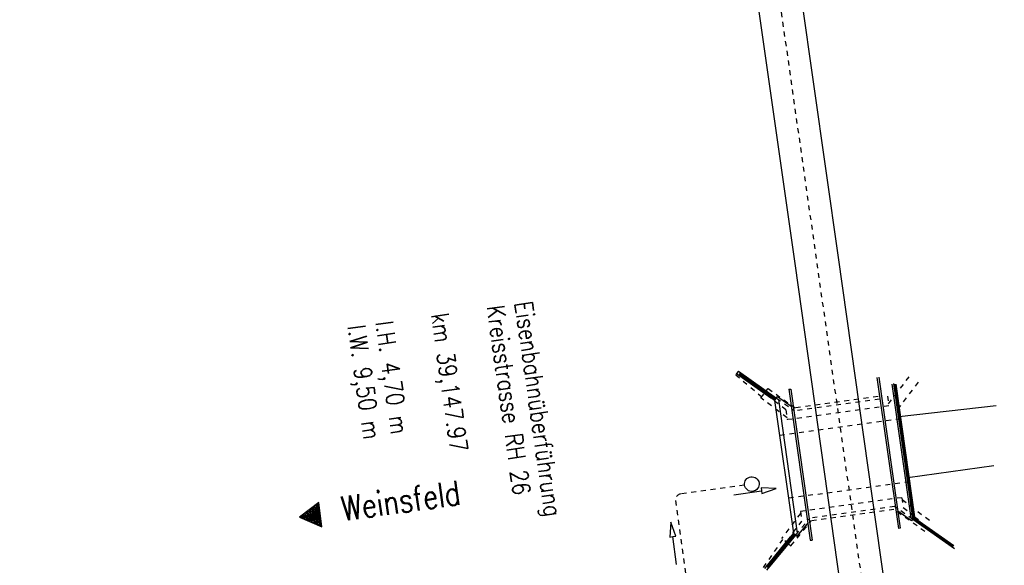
# Model space of a CAD drawing. Extents: x 446388 to 447135, y 445359 to 446567.
# Tile 9 of 39: x 446538 to 446639, y 445588 to 445644. Entities that reach past the tile are written whole.
import ezdxf

# ---------------------------------------------------------------- set-up
doc = ezdxf.new("R2010")
doc.units = 0
doc.header["$LTSCALE"] = 2
doc.header["$MEASUREMENT"] = 0
for name, pattern in [('ACAD_ISO03W100', [0.5, 0.25, -0.25]), ('ACAD_ISO10W100W', [0.5, 0.25, -0.25]), ('AUSGEZOGEN', [0]), ('STRICHLINIEX2', [0.5, 0.25, -0.25])]:
    doc.linetypes.add(name, pattern=pattern)
doc.layers.get('0').update_dxf_attribs({"linetype": 'AUSGEZOGEN'})
for name, color, linetype in [('Bahnachse', 7, 'CONTINUOUS'), ('FBR', 8, 'CONTINUOUS'), ('Gleisachse', 7, 'CONTINUOUS'), ('Ingenieurbauwerke', 15, 'CONTINUOUS'), ('Sammelleitung', 15, 'CONTINUOUS'), ('SCHRIFT', 7, 'AUSGEZOGEN'), ('STRASSE', 8, 'CONTINUOUS')]:
    doc.layers.add(name, color=color, linetype=linetype)
doc.styles.add('ROMANS', font='romans.shx', dxfattribs={"width": 0.8})

# ---------------------------------------------------------------- blocks, each defined once
blk = doc.blocks.new('RPFEIL')
at = {"color": 0}
for p, q in [((0, 0), (-1.25, -2.17)), ((-0.55, -2.17), (-0.55, -0.95)), ((-0.45, -2.17), (-0.45, -0.78)), ((-0.35, -2.17), (-0.35, -0.61)), ((-0.25, -2.17), (-0.25, -0.43)), ((-0.15, -2.17), (-0.15, -0.26)), ((-0.05, -2.17), (-0.05, -0.09)), ((1.25, -2.17), (0, 0)), ((0.05, -2.17), (0.05, -0.09)), ((0.15, -2.17), (0.15, -0.26)), ((0.25, -2.17), (0.25, -0.43)), ((0.35, -2.17), (0.35, -0.61)), ((0.45, -2.17), (0.45, -0.78)), ((0.55, -2.17), (0.55, -0.95)), ((-1.15, -2.17), (-1.15, -1.99)), ((-1.05, -2.17), (-1.05, -1.82)), ((-0.95, -2.17), (-0.95, -1.65)), ((-0.85, -2.17), (-0.85, -1.47)), ((-0.75, -2.17), (-0.75, -1.3)), ((-0.65, -2.17), (-0.65, -1.13)), ((0.65, -2.17), (0.65, -1.13)), ((0.75, -2.17), (0.75, -1.3)), ((0.85, -2.17), (0.85, -1.47)), ((0.95, -2.17), (0.95, -1.65)), ((1.05, -2.17), (1.05, -1.82)), ((1.15, -2.17), (1.15, -1.99)), ((-1.25, -2.17), (1.25, -2.17))]:
    blk.add_line(p, q, dxfattribs=at)

msp = doc.modelspace()

# ---------------------------------------------------------------- linework, layer by layer
at = {"layer": 'Bahnachse', "linetype": 'ACAD_ISO10W100W', "flags": 128}
msp.add_lwpolyline([(446615.9, 445645.79), (446629.66, 445548.76)], dxfattribs=at)
at = {"layer": 'FBR'}
for points in [[(446586.89, 446089.83, 0.000001), (446588.96, 446075.27, 0.000001), (446590.43, 446064.91, 0.000008)], [(446575.59, 446412.44, 0), (446576.26, 446407.68, 0.000001), (446583.28, 446358.18, 0.000002), (446592.05, 446296.3, -0.000002), (446600.82, 446234.41, -0.000002), (446609.59, 446172.53, 0.000003), (446618.36, 446110.65, 0.000001), (446627.13, 446048.77, -0.000002), (446635.9, 445986.89, 0), (446649.17, 445893.31, 0), (446660.46, 445813.62), (446674.49, 445714.61, 0.000001), (446678.79, 445684.29, 0.000001), (446687.67, 445621.67)], [(446614.87, 445892.35, 0.000003), (446616.86, 445878.27, 0.000004), (446618.36, 445867.68, 0.000022), (446620.71, 445851.05, 0.000045)], [(446625.34, 445818.39, -0.000024), (446627.87, 445800.52, -0.000062), (446628.84, 445793.73, -0.00003), (446630.58, 445781.39, 0.000016), (446632.33, 445769.05, 0.000011), (446633.74, 445759.05, 0.000008), (446635.82, 445744.38, 0.000202), (446637.57, 445732.06, -0.000298), (446639.31, 445719.73, -0.000211), (446641.04, 445707.49, 0.000084), (446642.77, 445695.24, 0.000036), (446644.9, 445680.13, 0.000055), (446646.28, 445670.37), (446649.78, 445645.7, 0.000224), (446650.9, 445637.87, 0.00011), (446653.18, 445621.93)]]:
    msp.add_lwpolyline(points, format="xyb", dxfattribs=at)
at = {"layer": 'FBR', "flags": 128}
msp.add_lwpolyline([(446630.29, 445919.89, -0.000198), (446635, 445886.88, -0.000396), (446637.33, 445870.37, -0.000016), (446643.98, 445823.08, 0.000307), (446644.31, 445820.68, 0.000375), (446647.97, 445795.04, -0.000412), (446651.3, 445771.65, -0.000063), (446654.72, 445747.53, 0.000131), (446658.13, 445723.4, 0.000004), (446661.97, 445696.28, 0.000005), (446665.25, 445673.14), (446672.28, 445623.65, 0.000147), (446672.55, 445621.7, 0.000029), (446673.98, 445611.68)], format="xyb", dxfattribs=at)
at = {"layer": 'Gleisachse', "linetype": 'Continuous'}
for p, q in [((446591.49, 445834.01), (446621.88, 445619.67)), ((446587.02, 445833.46), (446617.42, 445619.04)), ((446617.43, 445619.04), (446625.53, 445561.84)), ((446621.89, 445619.67), (446629.98, 445562.47))]:
    msp.add_line(p, q, dxfattribs=at)
at = {"layer": 'Ingenieurbauwerke', "linetype": 'ACAD_ISO03W100'}
for p, q in [((446611.47, 445607.78), (446611.38, 445607.65)), ((446627.04, 445604.68), (446629.41, 445607.79)), ((446611.38, 445607.65), (446614.05, 445605.41)), ((446627.98, 445604.1), (446630.4, 445607.28)), ((446613.96, 445605.29), (446614.51, 445606)), ((446614.51, 445606), (446614.69, 445606.24)), ((446614.69, 445606.24), (446617.47, 445604.28)), ((446616.64, 445603.26), (446613.96, 445605.29)), ((446616.52, 445604.07), (446615.37, 445604.95)), ((446615.55, 445605.27), (446617.4, 445603.97)), ((446626.12, 445605.16), (446617.4, 445603.97)), ((446625.96, 445605.44), (446617.47, 445604.28)), ((446626.93, 445605.48), (446627.07, 445604.48)), ((446616.52, 445604.07), (446616.66, 445603.06)), ((446627.07, 445604.48), (446616.66, 445603.06)), ((446628.28, 445603.13), (446615.87, 445601.44)), ((446629.2, 445596.7), (446616.78, 445595)), ((446628.4, 445595.07), (446618, 445593.65)), ((446628.4, 445595.07), (446628.54, 445594.06)), ((446628.43, 445594.87), (446631.49, 445592.55)), ((446618, 445593.65), (446618.14, 445592.65)), ((446627.66, 445594.16), (446618.96, 445592.98)), ((446627.58, 445593.85), (446619.12, 445592.7)), ((446630.77, 445591.6), (446627.58, 445593.85)), ((446629.52, 445592.85), (446627.66, 445594.16)), ((446628.54, 445594.06), (446629.69, 445593.18)), ((446618.02, 445593.46), (446616.07, 445590.89)), ((446617.04, 445590.15), (446619.12, 445592.7)), ((446617.28, 445591.5), (446618.14, 445592.65)), ((446617.53, 445591.24), (446618.96, 445592.98)), ((446614.23, 445587.92), (446616.2, 445590.79)), ((446616.8, 445590.33), (446616.07, 445590.89)), ((446616.8, 445590.33), (446617.04, 445590.15))]:
    msp.add_line(p, q, dxfattribs=at)
at = {"layer": 'Ingenieurbauwerke', "linetype": 'Continuous'}
for p, q in [((446611.65, 445608.02), (446611.47, 445607.78)), ((446611.47, 445607.78), (446614.98, 445605.3)), ((446611.65, 445608.02), (446615.55, 445605.27)), ((446611.8, 445607.8), (446611.73, 445607.71)), ((446611.73, 445607.71), (446615.47, 445605.07)), ((446611.8, 445607.8), (446615.45, 445605.23)), ((446625.85, 445607.39), (446628.04, 445591.92)), ((446626.04, 445607.42), (446628.24, 445591.95)), ((446627.37, 445606.69), (446629.32, 445592.99)), ((446627.53, 445606.75), (446629.48, 445592.99)), ((446627.66, 445606.71), (446629.6, 445593.05)), ((446627.78, 445606.7), (446629.71, 445593.1)), ((446616.83, 445606.17), (446617.03, 445606.2)), ((446616.83, 445606.17), (446619.02, 445590.71)), ((446617.03, 445606.2), (446619.22, 445590.73)), ((446614.98, 445605.3), (446615.16, 445605.54)), ((446615.34, 445605.03), (446614.98, 445605.3)), ((446615.34, 445605.03), (446615.53, 445605.28)), ((446615.34, 445605.03), (446615.35, 445604.97)), ((446615.35, 445604.97), (446615.37, 445604.95)), ((446615.36, 445605.03), (446615.67, 445605.43)), ((446615.36, 445605.03), (446617.29, 445591.42)), ((446615.67, 445605.43), (446617.07, 445604.44)), ((446615.75, 445605.13), (446617.69, 445591.43)), ((446629.4, 445592.69), (446627.99, 445593.68)), ((446629.71, 445593.1), (446629.4, 445592.69)), ((446633.66, 445590.04), (446629.48, 445592.99)), ((446633.81, 445589.83), (446629.52, 445592.85)), ((446629.73, 445593.09), (446629.54, 445592.84)), ((446633.73, 445590.14), (446629.6, 445593.05)), ((446629.69, 445593.18), (446629.72, 445593.16)), ((446629.73, 445593.09), (446629.72, 445593.16)), ((446629.73, 445593.09), (446630.09, 445592.82)), ((446617.69, 445591.12), (446618.78, 445592.44)), ((446628.24, 445591.95), (446628.04, 445591.92)), ((446614.35, 445587.81), (446617, 445591.05)), ((446614.58, 445587.95), (446617.41, 445591.41)), ((446614.58, 445587.63), (446617.53, 445591.24)), ((446614.67, 445587.88), (446617.43, 445591.25)), ((446617.27, 445591.41), (446617, 445591.05)), ((446617, 445591.05), (446617.24, 445590.87)), ((446617.26, 445591.48), (446617.28, 445591.5)), ((446617.26, 445591.48), (446617.27, 445591.41)), ((446617.27, 445591.41), (446617.52, 445591.22)), ((446617.29, 445591.42), (446617.69, 445591.12)), ((446619.02, 445590.71), (446619.22, 445590.73))]:
    msp.add_line(p, q, dxfattribs=at)
at = {"layer": 'Sammelleitung', "linetype": 'STRICHLINIEX2'}
for p, q in [((446612.28, 445596.36), (446605.73, 445595.46)), ((446605.22, 445594.78), (446606.35, 445586.54))]:
    msp.add_line(p, q, dxfattribs=at)
at = {"layer": 'Sammelleitung', "linetype": 'Continuous'}
for p, q in [((446611.19, 445595.36), (446614.03, 445595.78)), ((446615.51, 445596), (446613.98, 445596.08)), ((446613.98, 445596.08), (446614.03, 445595.78)), ((446614.03, 445595.78), (446614.07, 445595.49)), ((446614.07, 445595.49), (446615.51, 445596)), ((446604.74, 445592.56), (446604.63, 445591.04)), ((446605.23, 445591.12), (446604.74, 445592.56)), ((446604.63, 445591.04), (446604.93, 445591.08)), ((446604.93, 445591.08), (446605.23, 445591.12)), ((446605.3, 445588.23), (446604.93, 445591.08))]:
    msp.add_line(p, q, dxfattribs=at)
msp.add_ellipse((446613.03, 445596.46), major_axis=(0.53, 0.53), ratio=1, start_param=4.066813, end_param=10.349998, dxfattribs=at)
at = {"layer": 'Sammelleitung', "linetype": 'STRICHLINIEX2'}
msp.add_ellipse((446605.81, 445594.86), major_axis=(0.424, 0.424), ratio=1, start_param=0.922076, end_param=2.492872, dxfattribs=at)
at = {"layer": 'STRASSE'}
for points in [[(446628.14, 445603.4), (446638.06, 445604.51)], [(446629.02, 445597.12), (446637.84, 445598.37)]]:
    msp.add_lwpolyline(points, dxfattribs=at)

# ---------------------------------------------------------------- block references
at = {"layer": 'SCHRIFT', "rotation": 96.84642650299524}
msp.add_blockref('RPFEIL', (446566.68, 445593.08), dxfattribs=at)

# ---------------------------------------------------------------- texts
at = {"layer": 'Ingenieurbauwerke', "linetype": 'Continuous', "style": 'ROMANS', "width": 0.8337}
for s, oblique, p in [('Eisenbahnüberführung', 0, (446588.73, 445615.06)), ('km 39,147.97', 0, (446580.17, 445613.86)), ('Kreisstrasse RH 26', 0, (446585.87, 445614.66)), ('l.W. 9,50 m', 360, (446571.62, 445612.65)), ('l.H. 4,70 m', 360, (446574.47, 445613.06))]:
    msp.add_text(s, height=1.8, rotation=278.0112, dxfattribs=dict(at, oblique=oblique)).set_placement(p)
at = {"layer": 'SCHRIFT', "style": 'ROMANS', "width": 0.8}
msp.add_text('Weinsfeld', height=2.5, rotation=7.9859, dxfattribs=at).set_placement((446571.18, 445592.68))

doc.saveas('drawing.dxf')
